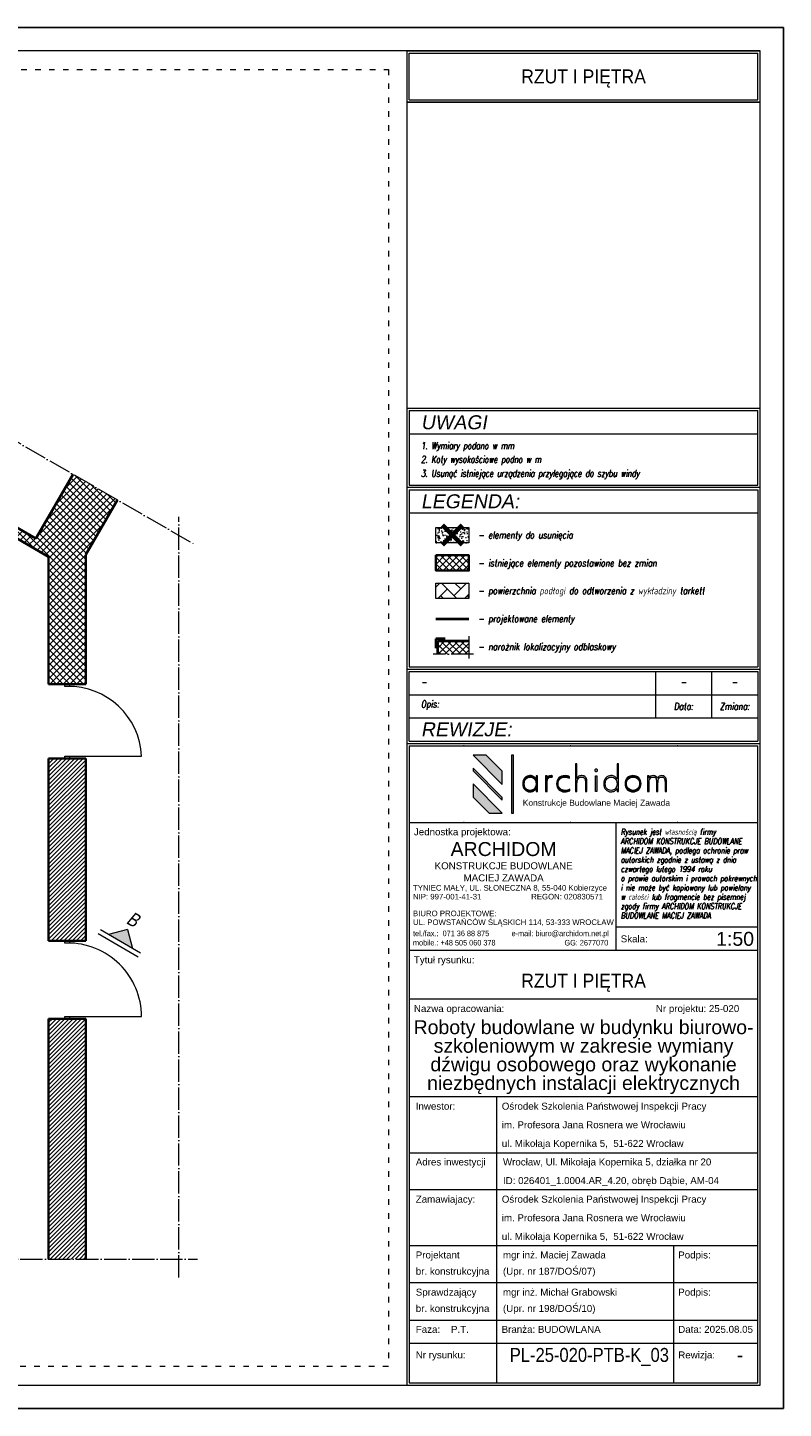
# Model space of a CAD drawing. Header units: millimetres. Extents: x 558 to 24471, y -5755 to 5551.
# Tile 30 of 30: x 23658 to 24471, y 4066 to 5551. Entities that reach past the tile are written whole.
import ezdxf
from ezdxf.enums import TextEntityAlignment as Align

# ---------------------------------------------------------------- set-up
doc = ezdxf.new("R2010")
doc.units = ezdxf.units.MM
doc.linetypes.add('ACAD_ISO03W100', pattern=[30, 12, -18])
doc.linetypes.add('ACAD_ISO04W100', pattern=[30, 24, -3, 0, -3])
for name, color, linetype, lineweight in [('K_Grube', 4, 'Continuous', 35), ('K_Grube_projektowane', 10, 'Continuous', 40), ('K_Kreskowanie', 8, 'Continuous', 5), ('K_Naroznik', 160, 'Continuous', 40), ('K_Opis_zmienny', 2, 'Continuous', 13), ('K_Osie', 1, 'ACAD_ISO04W100', 5), ('K_Ramka', 7, 'Continuous', 18), ('K_Stolarka', 3, 'Continuous', 15), ('K_Widokowe', 6, 'Continuous', 13), ('K_Wyburzenia', 8, 'Continuous', 5)]:
    doc.layers.add(name, color=color, linetype=linetype, lineweight=lineweight)
doc.styles.add('Logo1', font='arial.ttf', dxfattribs={"height": 13})
doc.styles.get("Standard").update_dxf_attribs({"font": 'arial.ttf'})
doc.styles.add('Tytuł 20', font='arial.ttf', dxfattribs={"width": 0.8, "oblique": 10, "height": 6})
doc.styles.add('Tytuł 50', font='arial.ttf', dxfattribs={"width": 0.8, "oblique": 10, "height": 15})
doc.styles.add('Zwykły 100', font='romans.shx', dxfattribs={"width": 0.8, "oblique": 10, "height": 15})
doc.styles.add('Zwykły 20', font='romans.shx', dxfattribs={"width": 0.8, "oblique": 10, "height": 3})

# ---------------------------------------------------------------- blocks, each defined once
blk = doc.blocks.new('Logo_archidom_2018_black')
at = {"lineweight": 0}
h = blk.add_hatch(color=256, dxfattribs=at)
h.dxf.hatch_style = 2
h.paths.add_polyline_path([(-181.7, 145), (-210, 145), (-147, 82), (-147, 110.3)])
h = blk.add_hatch(color=256, dxfattribs=at)
h.dxf.hatch_style = 2
h.paths.add_polyline_path([(-123, 145), (-127, 145), (-127, 20), (-123, 20)])
h = blk.add_hatch(color=256, dxfattribs=at)
h.dxf.hatch_style = 2
edge = h.paths.add_edge_path()
edge.add_spline(control_points=[(34.9, 66.8), (34.9, 66.8), (31.7, 66.8), (31.7, 66.8), (31.7, 66.8), (31.7, 87.6), (31.7, 87.6), (31.7, 91.2), (31, 93.8), (29.7, 95.5), (28.5, 97.1), (26.4, 97.9), (23.5, 97.9), (20.1, 97.9), (17.5, 96.7), (16, 94.3), (14.4, 91.9), (13.6, 88.1), (13.6, 82.9), (13.6, 82.9), (13.6, 66.8), (13.6, 66.8), (13.6, 66.8), (10.3, 66.8), (10.3, 66.8), (10.3, 66.8), (10.3, 126.5), (10.3, 126.5), (10.3, 126.5), (13.6, 126.5), (13.6, 126.5), (13.6, 126.5), (13.6, 94.6), (13.6, 94.6), (14.7, 97), (16, 98.7), (17.7, 99.6), (19.3, 100.5), (21.5, 101), (24.4, 101), (27.6, 101), (30.2, 99.9), (32.1, 97.8), (34, 95.6), (34.9, 92.7), (34.9, 88.9), (34.9, 88.9), (34.9, 66.8), (34.9, 66.8)], knot_values=[0, 0, 0, 0, 1, 1, 1, 2, 2, 2, 3, 3, 3, 4, 4, 4, 5, 5, 5, 6, 6, 6, 7, 7, 7, 8, 8, 8, 9, 9, 9, 10, 10, 10, 11, 11, 11, 12, 12, 12, 13, 13, 13, 14, 14, 14, 15, 15, 15, 16, 16, 16, 16], degree=3, periodic=0)
h = blk.add_hatch(color=256, dxfattribs=at)
h.dxf.hatch_style = 2
edge = h.paths.add_edge_path()
edge.add_spline(control_points=[(103, 66.8), (103, 66.8), (99.8, 66.8), (99.8, 66.8), (99.8, 66.8), (99.8, 73.2), (99.8, 73.2), (98.3, 70.7), (96.5, 68.9), (94.4, 67.8), (92.3, 66.7), (89.8, 66.1), (86.9, 66.1), (82.3, 66.1), (78.5, 67.7), (75.6, 70.8), (72.7, 73.9), (71.2, 78), (71.2, 83.2), (71.2, 88.5), (72.6, 92.8), (75.5, 96), (78.4, 99.3), (82.1, 101), (86.7, 101), (90.2, 101), (92.9, 100.4), (94.8, 99.3), (96.7, 98.2), (98.4, 96.4), (99.8, 93.9), (99.8, 93.9), (99.8, 126.5), (99.8, 126.5), (99.8, 126.5), (103, 126.5), (103, 126.5), (103, 126.5), (103, 66.8), (103, 66.8)], knot_values=[0, 0, 0, 0, 1, 1, 1, 2, 2, 2, 3, 3, 3, 4, 4, 4, 5, 5, 5, 6, 6, 6, 7, 7, 7, 8, 8, 8, 9, 9, 9, 10, 10, 10, 11, 11, 11, 12, 12, 12, 13, 13, 13, 13], degree=3, periodic=0)
edge = h.paths.add_edge_path()
edge.add_spline(control_points=[(99.8, 83.6), (99.8, 88), (98.6, 91.5), (96.3, 94.1), (93.9, 96.6), (90.8, 97.9), (86.9, 97.9), (83.2, 97.9), (80.2, 96.6), (77.9, 93.9), (75.6, 91.2), (74.5, 87.6), (74.5, 83.2), (74.5, 78.9), (75.6, 75.5), (78, 72.9), (80.3, 70.4), (83.4, 69.1), (87.3, 69.1), (91.1, 69.1), (94.2, 70.4), (96.4, 73.1), (98.7, 75.7), (99.8, 79.2), (99.8, 83.6)], knot_values=[0, 0, 0, 0, 1, 1, 1, 2, 2, 2, 3, 3, 3, 4, 4, 4, 5, 5, 5, 6, 6, 6, 7, 7, 7, 8, 8, 8, 8], degree=3, periodic=0)
h = blk.add_hatch(color=256, dxfattribs=at)
h.dxf.hatch_style = 2
h.paths.add_polyline_path([(-210, 116.8), (-210, 111.2), (-147, 48.2), (-147, 53.8)])
h = blk.add_hatch(color=256, dxfattribs=at)
h.dxf.hatch_style = 2
edge = h.paths.add_edge_path()
edge.add_spline(control_points=[(-71.2, 66.8), (-71.2, 66.8), (-74.4, 66.8), (-74.4, 66.8), (-74.4, 66.8), (-74.4, 73.2), (-74.4, 73.2), (-75.9, 70.7), (-77.7, 68.9), (-79.8, 67.8), (-81.9, 66.7), (-84.4, 66.1), (-87.3, 66.1), (-92, 66.1), (-95.7, 67.7), (-98.7, 70.8), (-101.6, 73.9), (-103, 78), (-103, 83.2), (-103, 88.5), (-101.6, 92.8), (-98.7, 96), (-95.8, 99.3), (-92.1, 101), (-87.5, 101), (-84.2, 101), (-81.6, 100.4), (-79.6, 99.3), (-77.6, 98.2), (-75.8, 96.4), (-74.4, 93.9), (-74.4, 93.9), (-74.4, 100.2), (-74.4, 100.2), (-74.4, 100.2), (-71.2, 100.2), (-71.2, 100.2), (-71.2, 100.2), (-71.2, 66.8), (-71.2, 66.8)], knot_values=[0, 0, 0, 0, 1, 1, 1, 2, 2, 2, 3, 3, 3, 4, 4, 4, 5, 5, 5, 6, 6, 6, 7, 7, 7, 8, 8, 8, 9, 9, 9, 10, 10, 10, 11, 11, 11, 12, 12, 12, 13, 13, 13, 13], degree=3, periodic=0)
edge = h.paths.add_edge_path()
edge.add_spline(control_points=[(-74.4, 83.6), (-74.4, 88), (-75.6, 91.5), (-77.9, 94.1), (-80.3, 96.6), (-83.4, 97.9), (-87.3, 97.9), (-91, 97.9), (-94, 96.6), (-96.3, 93.9), (-98.6, 91.2), (-99.8, 87.6), (-99.8, 83.2), (-99.8, 78.9), (-98.6, 75.5), (-96.3, 72.9), (-93.9, 70.4), (-90.8, 69.1), (-86.9, 69.1), (-83.1, 69.1), (-80.1, 70.4), (-77.8, 73.1), (-75.6, 75.7), (-74.4, 79.2), (-74.4, 83.6)], knot_values=[0, 0, 0, 0, 1, 1, 1, 2, 2, 2, 3, 3, 3, 4, 4, 4, 5, 5, 5, 6, 6, 6, 7, 7, 7, 8, 8, 8, 8], degree=3, periodic=0)
h = blk.add_hatch(color=256, dxfattribs=at)
h.dxf.hatch_style = 2
edge = h.paths.add_edge_path()
edge.add_spline(control_points=[(-39, 100.2), (-39, 100.2), (-40.1, 97.2), (-40.1, 97.2), (-40.5, 97.4), (-40.9, 97.6), (-41.4, 97.7), (-41.9, 97.9), (-42.4, 97.9), (-42.9, 97.9), (-45.6, 97.9), (-47.5, 96.6), (-48.8, 93.8), (-50.1, 91.1), (-50.7, 86.9), (-50.7, 81.3), (-50.7, 81.3), (-50.7, 66.8), (-50.7, 66.8), (-50.7, 66.8), (-53.9, 66.8), (-53.9, 66.8), (-53.9, 66.8), (-53.9, 100.2), (-53.9, 100.2), (-53.9, 100.2), (-50.7, 100.2), (-50.7, 100.2), (-50.7, 100.2), (-50.7, 94.9), (-50.7, 94.9), (-49.9, 97), (-48.9, 98.6), (-47.5, 99.5), (-46.2, 100.5), (-44.4, 101), (-42.2, 101), (-41.6, 101), (-41, 100.9), (-40.5, 100.8), (-39.9, 100.6), (-39.5, 100.5), (-39, 100.2)], knot_values=[0, 0, 0, 0, 1, 1, 1, 2, 2, 2, 3, 3, 3, 4, 4, 4, 5, 5, 5, 6, 6, 6, 7, 7, 7, 8, 8, 8, 9, 9, 9, 10, 10, 10, 11, 11, 11, 12, 12, 12, 13, 13, 13, 14, 14, 14, 14], degree=3, periodic=0)
h = blk.add_hatch(color=256, dxfattribs=at)
h.dxf.hatch_style = 2
edge = h.paths.add_edge_path()
edge.add_spline(control_points=[(-1.7, 68.5), (-3.3, 67.7), (-5.1, 67.1), (-7, 66.7), (-8.8, 66.3), (-10.9, 66.1), (-13, 66.1), (-18, 66.1), (-22.1, 67.7), (-25.3, 70.9), (-28.5, 74.1), (-30.1, 78.3), (-30.1, 83.3), (-30.1, 88.6), (-28.4, 92.8), (-25.1, 96.1), (-21.8, 99.3), (-17.4, 101), (-12.1, 101), (-10.3, 101), (-8.6, 100.8), (-7, 100.4), (-5.4, 99.9), (-3.8, 99.3), (-2.3, 98.5), (-2.3, 98.5), (-2.3, 95.2), (-2.3, 95.2), (-3.8, 96.1), (-5.4, 96.8), (-7.1, 97.2), (-8.7, 97.7), (-10.4, 97.9), (-12.1, 97.9), (-16.7, 97.9), (-20.3, 96.6), (-22.9, 93.9), (-25.5, 91.2), (-26.8, 87.6), (-26.8, 83), (-26.8, 79), (-25.5, 75.6), (-22.7, 73), (-20, 70.4), (-16.5, 69.1), (-12.1, 69.1), (-10.1, 69.1), (-8.3, 69.4), (-6.6, 69.8), (-4.8, 70.3), (-3.2, 71), (-1.7, 71.9), (-1.7, 71.9), (-1.7, 68.5), (-1.7, 68.5)], knot_values=[0, 0, 0, 0, 1, 1, 1, 2, 2, 2, 3, 3, 3, 4, 4, 4, 5, 5, 5, 6, 6, 6, 7, 7, 7, 8, 8, 8, 9, 9, 9, 10, 10, 10, 11, 11, 11, 12, 12, 12, 13, 13, 13, 14, 14, 14, 15, 15, 15, 16, 16, 16, 17, 17, 17, 18, 18, 18, 18], degree=3, periodic=0)
h = blk.add_hatch(color=256, dxfattribs=at)
h.dxf.hatch_style = 2
edge = h.paths.add_edge_path()
edge.add_spline(control_points=[(57.7, 112.4), (57.7, 111.6), (57.5, 110.9), (56.9, 110.3), (56.3, 109.8), (55.6, 109.5), (54.8, 109.5), (54, 109.5), (53.4, 109.8), (52.8, 110.3), (52.2, 110.9), (51.9, 111.6), (51.9, 112.4), (51.9, 113.2), (52.2, 113.9), (52.8, 114.4), (53.4, 115), (54, 115.3), (54.8, 115.3), (55.6, 115.3), (56.3, 115), (56.9, 114.4), (57.5, 113.9), (57.7, 113.2), (57.7, 112.4)], knot_values=[0, 0, 0, 0, 1, 1, 1, 2, 2, 2, 3, 3, 3, 4, 4, 4, 5, 5, 5, 6, 6, 6, 7, 7, 7, 8, 8, 8, 8], degree=3, periodic=0)
h.paths.add_polyline_path([(56.5, 66.8), (53.3, 66.8), (53.3, 100.2), (56.5, 100.2)])
h = blk.add_hatch(color=256, dxfattribs=at)
h.dxf.hatch_style = 2
edge = h.paths.add_edge_path()
edge.add_spline(control_points=[(151.6, 83.7), (151.6, 78.8), (149.9, 74.6), (146.5, 71.2), (143.1, 67.8), (139, 66.1), (134.2, 66.1), (129.4, 66.1), (125.4, 67.8), (122, 71.2), (118.6, 74.6), (117, 78.8), (117, 83.7), (117, 88.5), (118.6, 92.6), (122, 96), (125.3, 99.3), (129.4, 101), (134.2, 101), (139.1, 101), (143.2, 99.3), (146.6, 96), (149.9, 92.6), (151.6, 88.5), (151.6, 83.7)], knot_values=[0, 0, 0, 0, 1, 1, 1, 2, 2, 2, 3, 3, 3, 4, 4, 4, 5, 5, 5, 6, 6, 6, 7, 7, 7, 8, 8, 8, 8], degree=3, periodic=0)
edge = h.paths.add_edge_path()
edge.add_spline(control_points=[(148.3, 83.6), (148.3, 87.6), (147, 91), (144.3, 93.8), (141.6, 96.6), (138.3, 97.9), (134.3, 97.9), (130.4, 97.9), (127, 96.6), (124.3, 93.8), (121.6, 91.1), (120.2, 87.7), (120.2, 83.6), (120.2, 79.5), (121.6, 76.1), (124.3, 73.3), (127.1, 70.5), (130.4, 69.1), (134.3, 69.1), (138.2, 69.1), (141.5, 70.5), (144.3, 73.3), (147, 76.1), (148.3, 79.5), (148.3, 83.6)], knot_values=[0, 0, 0, 0, 1, 1, 1, 2, 2, 2, 3, 3, 3, 4, 4, 4, 5, 5, 5, 6, 6, 6, 7, 7, 7, 8, 8, 8, 8], degree=3, periodic=0)
h = blk.add_hatch(color=256, dxfattribs=at)
h.dxf.hatch_style = 2
edge = h.paths.add_edge_path()
edge.add_spline(control_points=[(206.4, 66.8), (206.4, 66.8), (203.1, 66.8), (203.1, 66.8), (203.1, 66.8), (203.1, 87.6), (203.1, 87.6), (203.1, 91.1), (202.6, 93.7), (201.4, 95.4), (200.3, 97.1), (198.5, 97.9), (196, 97.9), (193, 97.9), (190.9, 97), (189.7, 95.1), (188.5, 93.2), (187.9, 89.4), (187.9, 83.6), (187.9, 83.6), (187.9, 66.8), (187.9, 66.8), (187.9, 66.8), (184.7, 66.8), (184.7, 66.8), (184.7, 66.8), (184.7, 87.6), (184.7, 87.6), (184.7, 91.2), (184.1, 93.9), (183, 95.5), (182, 97.1), (180.1, 97.9), (177.6, 97.9), (174.4, 97.9), (172.2, 96.8), (170.8, 94.4), (169.4, 92.1), (168.8, 88.2), (168.8, 82.9), (168.8, 82.9), (168.8, 66.8), (168.8, 66.8), (168.8, 66.8), (165.5, 66.8), (165.5, 66.8), (165.5, 66.8), (165.5, 100.2), (165.5, 100.2), (165.5, 100.2), (168.8, 100.2), (168.8, 100.2), (168.8, 100.2), (168.8, 95.2), (168.8, 95.2), (169.5, 97.1), (170.7, 98.5), (172.2, 99.5), (173.8, 100.5), (175.8, 101), (178.2, 101), (180.2, 101), (182, 100.5), (183.6, 99.4), (185.2, 98.4), (186.3, 96.9), (187, 95), (187.8, 97), (189, 98.5), (190.5, 99.5), (192.1, 100.5), (194.1, 101), (196.6, 101), (199.5, 101), (201.9, 99.9), (203.7, 97.7), (205.5, 95.5), (206.4, 92.6), (206.4, 88.9), (206.4, 88.9), (206.4, 66.8), (206.4, 66.8)], knot_values=[0, 0, 0, 0, 1, 1, 1, 2, 2, 2, 3, 3, 3, 4, 4, 4, 5, 5, 5, 6, 6, 6, 7, 7, 7, 8, 8, 8, 9, 9, 9, 10, 10, 10, 11, 11, 11, 12, 12, 12, 13, 13, 13, 14, 14, 14, 15, 15, 15, 16, 16, 16, 17, 17, 17, 18, 18, 18, 19, 19, 19, 20, 20, 20, 21, 21, 21, 22, 22, 22, 23, 23, 23, 24, 24, 24, 25, 25, 25, 26, 26, 26, 27, 27, 27, 27], degree=3, periodic=0)
h = blk.add_hatch(color=256, dxfattribs=at)
h.dxf.hatch_style = 2
h.paths.add_polyline_path([(-210, 83), (-210, 54.7), (-175.3, 20), (-147, 20)])
for p, q in [((-181.7, 145), (-210, 145)), ((-147, 82), (-210, 145)), ((-147, 110.3), (-181.7, 145)), ((-210, 116.8), (-210, 111.2)), ((-147, 53.8), (-210, 116.8)), ((-147, 48.2), (-210, 111.2)), ((-147, 82), (-147, 110.3)), ((-210, 83), (-210, 54.7)), ((-147, 20), (-210, 83)), ((-175.3, 20), (-210, 54.7)), ((-147, 48.2), (-147, 53.8)), ((-175.3, 20), (-147, 20))]:
    blk.add_line(p, q, dxfattribs=at)
for points in [[(-123, 20), (-123, 145), (-127, 145), (-127, 20), (-123, 20)], [(56.5, 66.8), (53.3, 66.8), (53.3, 100.2), (56.5, 100.2), (56.5, 66.8)]]:
    blk.add_lwpolyline(points, dxfattribs=at)
for points, knots in [([(34.9, 66.8), (34.9, 66.8), (31.7, 66.8), (31.7, 66.8), (31.7, 66.8), (31.7, 87.6), (31.7, 87.6), (31.7, 91.2), (31, 93.8), (29.7, 95.5), (28.5, 97.1), (26.4, 97.9), (23.5, 97.9), (20.1, 97.9), (17.5, 96.7), (16, 94.3), (14.4, 91.9), (13.6, 88.1), (13.6, 82.9), (13.6, 82.9), (13.6, 66.8), (13.6, 66.8), (13.6, 66.8), (10.3, 66.8), (10.3, 66.8), (10.3, 66.8), (10.3, 126.5), (10.3, 126.5), (10.3, 126.5), (13.6, 126.5), (13.6, 126.5), (13.6, 126.5), (13.6, 94.6), (13.6, 94.6), (14.7, 97), (16, 98.7), (17.7, 99.6), (19.3, 100.5), (21.5, 101), (24.4, 101), (27.6, 101), (30.2, 99.9), (32.1, 97.8), (34, 95.6), (34.9, 92.7), (34.9, 88.9), (34.9, 88.9), (34.9, 66.8), (34.9, 66.8)], [0, 0, 0, 0, 1, 1, 1, 2, 2, 2, 3, 3, 3, 4, 4, 4, 5, 5, 5, 6, 6, 6, 7, 7, 7, 8, 8, 8, 9, 9, 9, 10, 10, 10, 11, 11, 11, 12, 12, 12, 13, 13, 13, 14, 14, 14, 15, 15, 15, 16, 16, 16, 16]), ([(103, 66.8), (103, 66.8), (99.8, 66.8), (99.8, 66.8), (99.8, 66.8), (99.8, 73.2), (99.8, 73.2), (98.3, 70.7), (96.5, 68.9), (94.4, 67.8), (92.3, 66.7), (89.8, 66.1), (86.9, 66.1), (82.3, 66.1), (78.5, 67.7), (75.6, 70.8), (72.7, 73.9), (71.2, 78), (71.2, 83.2), (71.2, 88.5), (72.6, 92.8), (75.5, 96), (78.4, 99.3), (82.1, 101), (86.7, 101), (90.2, 101), (92.9, 100.4), (94.8, 99.3), (96.7, 98.2), (98.4, 96.4), (99.8, 93.9), (99.8, 93.9), (99.8, 126.5), (99.8, 126.5), (99.8, 126.5), (103, 126.5), (103, 126.5), (103, 126.5), (103, 66.8), (103, 66.8)], [0, 0, 0, 0, 1, 1, 1, 2, 2, 2, 3, 3, 3, 4, 4, 4, 5, 5, 5, 6, 6, 6, 7, 7, 7, 8, 8, 8, 9, 9, 9, 10, 10, 10, 11, 11, 11, 12, 12, 12, 13, 13, 13, 13]), ([(-71.2, 66.8), (-71.2, 66.8), (-74.4, 66.8), (-74.4, 66.8), (-74.4, 66.8), (-74.4, 73.2), (-74.4, 73.2), (-75.9, 70.7), (-77.7, 68.9), (-79.8, 67.8), (-81.9, 66.7), (-84.4, 66.1), (-87.3, 66.1), (-92, 66.1), (-95.7, 67.7), (-98.7, 70.8), (-101.6, 73.9), (-103, 78), (-103, 83.2), (-103, 88.5), (-101.6, 92.8), (-98.7, 96), (-95.8, 99.3), (-92.1, 101), (-87.5, 101), (-84.2, 101), (-81.6, 100.4), (-79.6, 99.3), (-77.6, 98.2), (-75.8, 96.4), (-74.4, 93.9), (-74.4, 93.9), (-74.4, 100.2), (-74.4, 100.2), (-74.4, 100.2), (-71.2, 100.2), (-71.2, 100.2), (-71.2, 100.2), (-71.2, 66.8), (-71.2, 66.8)], [0, 0, 0, 0, 1, 1, 1, 2, 2, 2, 3, 3, 3, 4, 4, 4, 5, 5, 5, 6, 6, 6, 7, 7, 7, 8, 8, 8, 9, 9, 9, 10, 10, 10, 11, 11, 11, 12, 12, 12, 13, 13, 13, 13]), ([(-74.4, 83.6), (-74.4, 88), (-75.6, 91.5), (-77.9, 94.1), (-80.3, 96.6), (-83.4, 97.9), (-87.3, 97.9), (-91, 97.9), (-94, 96.6), (-96.3, 93.9), (-98.6, 91.2), (-99.8, 87.6), (-99.8, 83.2), (-99.8, 78.9), (-98.6, 75.5), (-96.3, 72.9), (-93.9, 70.4), (-90.8, 69.1), (-86.9, 69.1), (-83.1, 69.1), (-80.1, 70.4), (-77.8, 73.1), (-75.6, 75.7), (-74.4, 79.2), (-74.4, 83.6)], [0, 0, 0, 0, 1, 1, 1, 2, 2, 2, 3, 3, 3, 4, 4, 4, 5, 5, 5, 6, 6, 6, 7, 7, 7, 8, 8, 8, 8]), ([(-39, 100.2), (-39, 100.2), (-40.1, 97.2), (-40.1, 97.2), (-40.5, 97.4), (-40.9, 97.6), (-41.4, 97.7), (-41.9, 97.9), (-42.4, 97.9), (-42.9, 97.9), (-45.6, 97.9), (-47.5, 96.6), (-48.8, 93.8), (-50.1, 91.1), (-50.7, 86.9), (-50.7, 81.3), (-50.7, 81.3), (-50.7, 66.8), (-50.7, 66.8), (-50.7, 66.8), (-53.9, 66.8), (-53.9, 66.8), (-53.9, 66.8), (-53.9, 100.2), (-53.9, 100.2), (-53.9, 100.2), (-50.7, 100.2), (-50.7, 100.2), (-50.7, 100.2), (-50.7, 94.9), (-50.7, 94.9), (-49.9, 97), (-48.9, 98.6), (-47.5, 99.5), (-46.2, 100.5), (-44.4, 101), (-42.2, 101), (-41.6, 101), (-41, 100.9), (-40.5, 100.8), (-39.9, 100.6), (-39.5, 100.5), (-39, 100.2)], [0, 0, 0, 0, 1, 1, 1, 2, 2, 2, 3, 3, 3, 4, 4, 4, 5, 5, 5, 6, 6, 6, 7, 7, 7, 8, 8, 8, 9, 9, 9, 10, 10, 10, 11, 11, 11, 12, 12, 12, 13, 13, 13, 14, 14, 14, 14]), ([(-1.7, 68.5), (-3.3, 67.7), (-5.1, 67.1), (-7, 66.7), (-8.8, 66.3), (-10.9, 66.1), (-13, 66.1), (-18, 66.1), (-22.1, 67.7), (-25.3, 70.9), (-28.5, 74.1), (-30.1, 78.3), (-30.1, 83.3), (-30.1, 88.6), (-28.4, 92.8), (-25.1, 96.1), (-21.8, 99.3), (-17.4, 101), (-12.1, 101), (-10.3, 101), (-8.6, 100.8), (-7, 100.4), (-5.4, 99.9), (-3.8, 99.3), (-2.3, 98.5), (-2.3, 98.5), (-2.3, 95.2), (-2.3, 95.2), (-3.8, 96.1), (-5.4, 96.8), (-7.1, 97.2), (-8.7, 97.7), (-10.4, 97.9), (-12.1, 97.9), (-16.7, 97.9), (-20.3, 96.6), (-22.9, 93.9), (-25.5, 91.2), (-26.8, 87.6), (-26.8, 83), (-26.8, 79), (-25.5, 75.6), (-22.7, 73), (-20, 70.4), (-16.5, 69.1), (-12.1, 69.1), (-10.1, 69.1), (-8.3, 69.4), (-6.6, 69.8), (-4.8, 70.3), (-3.2, 71), (-1.7, 71.9), (-1.7, 71.9), (-1.7, 68.5), (-1.7, 68.5)], [0, 0, 0, 0, 1, 1, 1, 2, 2, 2, 3, 3, 3, 4, 4, 4, 5, 5, 5, 6, 6, 6, 7, 7, 7, 8, 8, 8, 9, 9, 9, 10, 10, 10, 11, 11, 11, 12, 12, 12, 13, 13, 13, 14, 14, 14, 15, 15, 15, 16, 16, 16, 17, 17, 17, 18, 18, 18, 18]), ([(57.7, 112.4), (57.7, 111.6), (57.5, 110.9), (56.9, 110.3), (56.3, 109.8), (55.6, 109.5), (54.8, 109.5), (54, 109.5), (53.4, 109.8), (52.8, 110.3), (52.2, 110.9), (51.9, 111.6), (51.9, 112.4), (51.9, 113.2), (52.2, 113.9), (52.8, 114.4), (53.4, 115), (54, 115.3), (54.8, 115.3), (55.6, 115.3), (56.3, 115), (56.9, 114.4), (57.5, 113.9), (57.7, 113.2), (57.7, 112.4)], [0, 0, 0, 0, 1, 1, 1, 2, 2, 2, 3, 3, 3, 4, 4, 4, 5, 5, 5, 6, 6, 6, 7, 7, 7, 8, 8, 8, 8]), ([(99.8, 83.6), (99.8, 88), (98.6, 91.5), (96.3, 94.1), (93.9, 96.6), (90.8, 97.9), (86.9, 97.9), (83.2, 97.9), (80.2, 96.6), (77.9, 93.9), (75.6, 91.2), (74.5, 87.6), (74.5, 83.2), (74.5, 78.9), (75.6, 75.5), (78, 72.9), (80.3, 70.4), (83.4, 69.1), (87.3, 69.1), (91.1, 69.1), (94.2, 70.4), (96.4, 73.1), (98.7, 75.7), (99.8, 79.2), (99.8, 83.6)], [0, 0, 0, 0, 1, 1, 1, 2, 2, 2, 3, 3, 3, 4, 4, 4, 5, 5, 5, 6, 6, 6, 7, 7, 7, 8, 8, 8, 8]), ([(151.6, 83.7), (151.6, 78.8), (149.9, 74.6), (146.5, 71.2), (143.1, 67.8), (139, 66.1), (134.2, 66.1), (129.4, 66.1), (125.4, 67.8), (122, 71.2), (118.6, 74.6), (117, 78.8), (117, 83.7), (117, 88.5), (118.6, 92.6), (122, 96), (125.3, 99.3), (129.4, 101), (134.2, 101), (139.1, 101), (143.2, 99.3), (146.6, 96), (149.9, 92.6), (151.6, 88.5), (151.6, 83.7)], [0, 0, 0, 0, 1, 1, 1, 2, 2, 2, 3, 3, 3, 4, 4, 4, 5, 5, 5, 6, 6, 6, 7, 7, 7, 8, 8, 8, 8]), ([(148.3, 83.6), (148.3, 87.6), (147, 91), (144.3, 93.8), (141.6, 96.6), (138.3, 97.9), (134.3, 97.9), (130.4, 97.9), (127, 96.6), (124.3, 93.8), (121.6, 91.1), (120.2, 87.7), (120.2, 83.6), (120.2, 79.5), (121.6, 76.1), (124.3, 73.3), (127.1, 70.5), (130.4, 69.1), (134.3, 69.1), (138.2, 69.1), (141.5, 70.5), (144.3, 73.3), (147, 76.1), (148.3, 79.5), (148.3, 83.6)], [0, 0, 0, 0, 1, 1, 1, 2, 2, 2, 3, 3, 3, 4, 4, 4, 5, 5, 5, 6, 6, 6, 7, 7, 7, 8, 8, 8, 8]), ([(206.4, 66.8), (206.4, 66.8), (203.1, 66.8), (203.1, 66.8), (203.1, 66.8), (203.1, 87.6), (203.1, 87.6), (203.1, 91.1), (202.6, 93.7), (201.4, 95.4), (200.3, 97.1), (198.5, 97.9), (196, 97.9), (193, 97.9), (190.9, 97), (189.7, 95.1), (188.5, 93.2), (187.9, 89.4), (187.9, 83.6), (187.9, 83.6), (187.9, 66.8), (187.9, 66.8), (187.9, 66.8), (184.7, 66.8), (184.7, 66.8), (184.7, 66.8), (184.7, 87.6), (184.7, 87.6), (184.7, 91.2), (184.1, 93.9), (183, 95.5), (182, 97.1), (180.1, 97.9), (177.6, 97.9), (174.4, 97.9), (172.2, 96.8), (170.8, 94.4), (169.4, 92.1), (168.8, 88.2), (168.8, 82.9), (168.8, 82.9), (168.8, 66.8), (168.8, 66.8), (168.8, 66.8), (165.5, 66.8), (165.5, 66.8), (165.5, 66.8), (165.5, 100.2), (165.5, 100.2), (165.5, 100.2), (168.8, 100.2), (168.8, 100.2), (168.8, 100.2), (168.8, 95.2), (168.8, 95.2), (169.5, 97.1), (170.7, 98.5), (172.2, 99.5), (173.8, 100.5), (175.8, 101), (178.2, 101), (180.2, 101), (182, 100.5), (183.6, 99.4), (185.2, 98.4), (186.3, 96.9), (187, 95), (187.8, 97), (189, 98.5), (190.5, 99.5), (192.1, 100.5), (194.1, 101), (196.6, 101), (199.5, 101), (201.9, 99.9), (203.7, 97.7), (205.5, 95.5), (206.4, 92.6), (206.4, 88.9), (206.4, 88.9), (206.4, 66.8), (206.4, 66.8)], [0, 0, 0, 0, 1, 1, 1, 2, 2, 2, 3, 3, 3, 4, 4, 4, 5, 5, 5, 6, 6, 6, 7, 7, 7, 8, 8, 8, 9, 9, 9, 10, 10, 10, 11, 11, 11, 12, 12, 12, 13, 13, 13, 14, 14, 14, 15, 15, 15, 16, 16, 16, 17, 17, 17, 18, 18, 18, 19, 19, 19, 20, 20, 20, 21, 21, 21, 22, 22, 22, 23, 23, 23, 24, 24, 24, 25, 25, 25, 26, 26, 26, 27, 27, 27, 27])]:
    blk.add_open_spline(points, degree=3, knots=knots, dxfattribs=at)
at = {"lineweight": 0, "ltscale": 5}
for p in [(-230, 165), (0, 165), (230, 165), (-230, 0), (0, 0), (230, 0)]:
    blk.add_point(p, dxfattribs=at)
at = {"lineweight": 0, "style": 'Logo1'}
blk.add_text('Konstrukcje Budowlane Maciej Zawada', height=13, dxfattribs=at).set_placement((-103, 42.5), align=Align.MIDDLE_LEFT)

msp = doc.modelspace()

# ---------------------------------------------------------------- hatches: boundary and pattern name
at = {"layer": 'K_Kreskowanie', "ltscale": 5}
h = msp.add_hatch(dxfattribs=at)
h.set_pattern_fill('ANSI37', color=256, scale=1.6)
h.set_pattern_definition([(45, (2962.861, -2454.189), (-3.5921024, 3.5921024), []), (135, (2962.861, -2454.189), (-3.5921024, -3.5921024), [])])
h.paths.add_polyline_path([(23720.614, 4984.231), (23754.626, 5043.141), (23706.994, 5070.641), (23666.994, 5001.359), (23491.624, 5102.609), (23486.624, 5093.949), (23680.614, 4981.949), (23680.614, 4844.949), (23720.614, 4844.949), (23720.614, 4984.231)], is_closed=False)
h.paths.add_polyline_path([(23216.338, 5188.8), (23250.979, 5168.8), (23277.479, 5214.699), (23417.342, 5133.949), (23422.342, 5142.609), (23282.479, 5223.359), (23322.479, 5292.641), (23287.838, 5312.641), (23216.338, 5188.8)], is_closed=False)
h = msp.add_hatch(dxfattribs=at)
h.set_pattern_fill('ANSI37', color=256, scale=1.6)
h.set_pattern_definition([(45, (12843.4987, -9541.7186), (-3.5921024, 3.5921024), []), (135, (12843.4987, -9541.7186), (-3.5921024, -3.5921024), [])])
h.paths.add_polyline_path([(24132.765, 4983.53), (24097.265, 4983.53), (24097.265, 4967.03), (24132.765, 4967.03)])
h = msp.add_hatch(dxfattribs=at)
h.set_pattern_fill('ANSI37', color=256, scale=1.6)
h.set_pattern_definition([(45, (12843.4987, -9633.7186), (-3.5921024, 3.5921024), []), (135, (12843.4987, -9633.7186), (-3.5921024, -3.5921024), [])])
h.paths.add_polyline_path([(24132.765, 4891.53), (24099.265, 4891.53), (24099.265, 4877.03), (24132.765, 4877.03)])
h = msp.add_hatch(dxfattribs=at)
h.set_pattern_fill('ANSI31', color=256)
h.paths.add_polyline_path([(23720.614, 4764.949), (23680.614, 4764.949), (23680.614, 4568.949), (23720.614, 4568.949), (23720.614, 4764.949)], is_closed=False)
h = msp.add_hatch(dxfattribs=at)
h.set_pattern_fill('ANSI31', color=256)
h.paths.add_polyline_path([(23680.614, 4484.949), (23680.614, 4226.627), (23720.614, 4226.627), (23720.614, 4484.949), (23680.614, 4484.949)], is_closed=False)
at = {"layer": 'K_Opis_zmienny'}
msp.add_hatch(color=256, dxfattribs=at).paths.add_polyline_path([(23765.511, 4581.093), (23771.002, 4560.603), (23745.021, 4575.603)])
at = {"layer": 'K_Widokowe', "transparency": 33554687}
h = msp.add_hatch(dxfattribs=at)
h.set_pattern_fill('AR-HBONE', color=10, scale=0.1)
h.set_pattern_definition([(45, (7047.138, 9207.577), (3e-15, 14.36841), [30.48, -10.16]), (135, (7054.322, 9214.762), (3e-15, 14.36841), [30.48, -10.16])])
h.paths.add_polyline_path([(24132.765, 4953.53), (24097.265, 4953.53), (24097.265, 4937.03), (24132.765, 4937.03)])
at = {"layer": 'K_Wyburzenia'}
h = msp.add_hatch(dxfattribs=at)
h.set_pattern_fill('AR-CONC', color=256, scale=0.05)
h.set_pattern_definition([(50, (20942.899, 7763.0955), (9.109233, -0.796954), [0.9525, -10.4775]), (355, (20942.899, 7763.0955), (-1.762171, 9.552842), [0.762, -8.38203]), (100.45144, (20943.658, 7763.029), (7.347062, 8.755888), [0.8095, -8.904512]), (46.1842, (20942.899, 7765.635), (13.553952, -2.102116), [1.42875, -15.71625]), (96.63556, (20944.029, 7765.46), (11.870207, 12.371306), [1.21425, -13.35678]), (351.18415, (20942.899, 7765.635), (11.870207, 12.371306), [1.143, -12.572987]), (21, (20944.169, 7765.0005), (7.58072, -5.11326), [0.9525, -10.4775]), (326, (20944.169, 7765.0005), (3.090101, 9.209398), [0.762, -8.382]), (71.45145, (20944.801, 7764.574), (10.670821, 4.096138), [0.8095, -8.904497]), (37.5, (20942.899, 7763.0955), (0.1544302, 4.227752), [0, -8.2804, 0, -8.509, 0, -8.41375]), (7.5, (20942.899, 7763.0955), (3.340983, 5.0090287), [0, -4.8514, 0, -8.0899, 0, -3.20675]), (327.5, (20940.067, 7763.0955), (6.7795298, -0.2864372), [0, -3.175, 0, -9.906, 0, -13.1445]), (317.5, (20938.797, 7763.0955), (7.406459, 1.2713246), [0, -4.1275, 0, -6.5786, 0, -9.3345])])
h.paths.add_polyline_path([(24132.765, 5013.53), (24097.265, 5013.53), (24097.265, 4997.03), (24132.765, 4997.03)])

# ---------------------------------------------------------------- linework, layer by layer
at = {"layer": 'Defpoints'}
msp.add_lwpolyline([(22371.174, 4065.976), (24471.174, 4065.976), (24471.174, 5550.976), (22371.174, 5550.976)], close=True, dxfattribs=at)
at = {"layer": 'K_Grube', "ltscale": 5}
for p, q in [((23680.614, 4981.949), (23486.624, 5093.949)), ((23666.994, 5001.359), (23491.624, 5102.609)), ((23706.994, 5070.641), (23680.614, 5024.949)), ((23754.626, 5043.141), (23720.614, 4984.231)), ((23680.614, 5024.949), (23666.994, 5001.359)), ((23680.614, 4844.949), (23680.614, 4981.949)), ((23720.614, 4844.949), (23720.614, 4984.231)), ((23680.614, 4844.949), (23720.614, 4844.949)), ((23680.614, 4568.949), (23680.614, 4764.949)), ((23680.614, 4764.949), (23720.614, 4764.949)), ((23720.614, 4568.949), (23720.614, 4764.949)), ((23680.614, 4568.949), (23720.614, 4568.949)), ((23680.614, 4226.627), (23680.614, 4484.949)), ((23680.614, 4484.949), (23720.614, 4484.949)), ((23720.614, 4226.627), (23720.614, 4484.949))]:
    msp.add_line(p, q, dxfattribs=at)
at = {"layer": 'K_Grube'}
msp.add_lwpolyline([(24097.265, 4983.53), (24132.765, 4983.53), (24132.765, 4967.03), (24097.265, 4967.03)], close=True, dxfattribs=at)
at = {"layer": 'K_Grube_projektowane'}
for p, q in [((24097.265, 4915.28), (24132.765, 4915.28)), ((24099.265, 4891.53), (24132.765, 4891.53)), ((24099.265, 4877.03), (24099.265, 4891.53))]:
    msp.add_line(p, q, dxfattribs=at)
at = {"layer": 'K_Naroznik'}
for p, q in [((24107.265, 4893.53), (24097.265, 4893.53)), ((24097.265, 4893.53), (24097.265, 4883.53))]:
    msp.add_line(p, q, dxfattribs=at)
at = {"layer": 'K_Opis_zmienny'}
for p, q in [((23777.162, 4551.273), (23733.861, 4576.273)), ((23779.662, 4555.603), (23736.361, 4580.603)), ((23765.511, 4581.093), (23745.021, 4575.603)), ((23765.511, 4581.093), (23771.002, 4560.603))]:
    msp.add_line(p, q, dxfattribs=at)
at = {"layer": 'K_Opis_zmienny', "linetype": 'ACAD_ISO03W100', "ltscale": 0.5}
msp.add_lwpolyline([(22496.174, 5505.976), (24046.174, 5505.976), (24046.174, 4110.976), (22496.174, 4110.976), (22496.174, 5505.976)], dxfattribs=at)
at = {"layer": 'K_Osie'}
for p, q in [((23134.552, 5401.141), (23838.119, 4994.937)), ((23820.798, 4206.627), (23820.798, 5024.937)), ((24132.765, 4896.53), (24132.765, 4872.03)), ((24137.765, 4877.03), (24094.265, 4877.03)), ((23258.87, 4226.627), (23840.798, 4226.627))]:
    msp.add_line(p, q, dxfattribs=at)
at = {"layer": 'K_Ramka'}
for p, q in [((24066.174, 5525.976), (24066.174, 4090.976)), ((24066.174, 5525.976), (24446.174, 5525.976)), ((24066.174, 5525.976), (24066.174, 4090.976)), ((24068.674, 5523.476), (24443.674, 5523.476)), ((24068.674, 5473.476), (24068.674, 5523.476)), ((24443.674, 5473.476), (24443.674, 5523.476)), ((24066.174, 5470.976), (24446.174, 5470.976)), ((24446.174, 5470.976), (24066.174, 5470.976)), ((24068.674, 5473.476), (24443.674, 5473.476)), ((24066.174, 5141.53), (24446.174, 5141.53)), ((24066.174, 5141.53), (24446.174, 5141.53)), ((24068.674, 5139.03), (24068.674, 5059.03)), ((24068.674, 5139.03), (24443.674, 5139.03)), ((24443.674, 5059.03), (24443.674, 5139.03)), ((24068.674, 5114.03), (24443.674, 5114.03)), ((24446.174, 5056.53), (24066.174, 5056.53)), ((24068.674, 5059.03), (24443.674, 5059.03)), ((24068.674, 5054.03), (24068.674, 4863.53)), ((24068.674, 5054.03), (24443.674, 5054.03)), ((24443.674, 5054.03), (24443.674, 4863.53)), ((24068.674, 5029.03), (24443.674, 5029.03)), ((24066.174, 4861.03), (24446.174, 4861.03)), ((24066.174, 4861.03), (24446.174, 4861.03)), ((24068.674, 4863.53), (24443.674, 4863.53)), ((24068.674, 4858.53), (24443.674, 4858.53)), ((24068.674, 4783.53), (24068.674, 4858.53)), ((24333.674, 4858.53), (24333.674, 4808.53)), ((24393.674, 4858.53), (24393.674, 4808.53)), ((24443.674, 4858.53), (24443.674, 4783.53)), ((24068.674, 4833.53), (24443.674, 4833.53)), ((24068.674, 4808.53), (24443.674, 4808.53)), ((24068.674, 4783.53), (24443.674, 4783.53)), ((24068.674, 4783.53), (24443.674, 4783.53)), ((24066.174, 4781.03), (24446.174, 4781.03)), ((24066.174, 4781.03), (24446.174, 4781.03)), ((24068.674, 4778.53), (24443.674, 4778.53)), ((24068.674, 4778.53), (24068.674, 4744.754)), ((24443.674, 4386.219), (24443.674, 4778.53)), ((24068.674, 4696.03), (24443.674, 4696.03)), ((24291.174, 4558.476), (24291.174, 4696.03)), ((24443.674, 4583.476), (24291.174, 4583.476)), ((24291.174, 4558.476), (24068.674, 4558.476)), ((24443.674, 4558.476), (24291.174, 4558.476)), ((24443.674, 4505.976), (24068.674, 4505.976)), ((24443.674, 4400.976), (24068.674, 4400.976)), ((24162.619, 4400.976), (24162.619, 4093.476)), ((24162.619, 4400.976), (24162.619, 4093.476)), ((24069.324, 4340.976), (24443.674, 4340.976)), ((24443.674, 4300.976), (24068.674, 4300.976)), ((24443.674, 4240.976), (24068.674, 4240.976)), ((24353.058, 4240.976), (24353.058, 4135.976)), ((24353.058, 4240.976), (24353.058, 4135.976)), ((24443.674, 4200.976), (24068.674, 4200.976)), ((24443.674, 4200.976), (24068.674, 4200.976)), ((24068.674, 4160.976), (24443.674, 4160.976)), ((24068.674, 4160.976), (24443.674, 4160.976)), ((24068.674, 4160.976), (24443.674, 4160.976)), ((24068.674, 4160.976), (24443.674, 4160.976)), ((24068.674, 4135.976), (24443.674, 4135.976)), ((24068.674, 4135.976), (24443.674, 4135.976)), ((24353.058, 4135.976), (24353.058, 4093.476))]:
    msp.add_line(p, q, dxfattribs=at)
msp.add_lwpolyline([(22396.174, 4090.976), (24446.174, 4090.976), (24446.174, 5525.976), (22396.174, 5525.976)], close=True, dxfattribs=at)
msp.add_lwpolyline([(24068.674, 4744.754), (24068.674, 4093.476), (24443.674, 4093.476), (24443.674, 4386.219)], dxfattribs=at)
msp.add_lwpolyline([(24068.674, 4744.754), (24068.674, 4093.476), (24443.674, 4093.476), (24443.674, 4386.219)], dxfattribs=at)
at = {"layer": 'K_Stolarka'}
for p, q in [((23700.614, 4767.449), (23780.614, 4767.449)), ((23700.614, 4487.449), (23780.614, 4487.449))]:
    msp.add_line(p, q, dxfattribs=at)
for points in [[(23698.114, 4844.949), (23703.114, 4844.949), (23703.114, 4842.449), (23698.114, 4842.449)], [(23698.114, 4767.449), (23703.114, 4767.449), (23703.114, 4764.949), (23698.114, 4764.949)], [(23698.114, 4568.949), (23703.114, 4568.949), (23703.114, 4566.449), (23698.114, 4566.449)], [(23698.114, 4487.449), (23703.114, 4487.449), (23703.114, 4484.949), (23698.114, 4484.949)]]:
    msp.add_lwpolyline(points, close=True, dxfattribs=at)
for centre, radius, start, end in [((23702.244, 4764.021), 78.445, 2.504771, 91.190449), ((23701.462, 4487.301), 79.153, 0.107145, 90.613547)]:
    msp.add_arc(centre, radius, start, end, dxfattribs=at)
at = {"layer": 'K_Widokowe', "color": 10, "transparency": 33554687}
msp.add_lwpolyline([(24097.265, 4953.53), (24132.765, 4953.53), (24132.765, 4937.03), (24097.265, 4937.03)], close=True, dxfattribs=at)
at = {"layer": 'K_Wyburzenia'}
msp.add_lwpolyline([(24097.265, 5013.53), (24132.765, 5013.53), (24132.765, 4997.03), (24097.265, 4997.03)], close=True, dxfattribs=at)
at = {"layer": 'K_Wyburzenia', "color": 9, "const_width": 5}
for points in [[(24104.409, 5015.886), (24125.622, 4994.673)], [(24125.622, 5015.886), (24104.409, 4994.673)]]:
    msp.add_lwpolyline(points, dxfattribs=at)

# ---------------------------------------------------------------- block references
at = {"layer": 'K_Ramka', "xscale": 0.5, "yscale": 0.5, "zscale": 0.5}
msp.add_blockref('Logo_archidom_2018_black', (24242.273, 4696.03), dxfattribs=at)

# ---------------------------------------------------------------- texts
at = {"layer": 'K_Opis_zmienny', "style": 'Tytuł 50', "oblique": 10, "width": 0.8}
msp.add_text('B', height=15, rotation=330, dxfattribs=at).set_placement((23771.761, 4591.919), align=Align.MIDDLE_CENTER)
at = {"layer": 'K_Ramka', "width": 0.9}
for p in [(24256.174, 5498.476), (24256.174, 4525.976)]:
    msp.add_text('RZUT I PIĘTRA', height=15, dxfattribs=at).set_placement(p, align=Align.MIDDLE_CENTER)
at = {"layer": 'K_Ramka', "style": 'Tytuł 20', "oblique": 10}
for s, p in [('UWAGI', (24081.174, 5126.53)), ('LEGENDA:', (24081.174, 5041.53)), ('REWIZJE:', (24081.174, 4796.285))]:
    msp.add_text(s, height=15, dxfattribs=at).set_placement(p, align=Align.MIDDLE_LEFT)
at = {"layer": 'K_Ramka', "oblique": 10}
for s, height, style, width, p in [('1. Wymiary podano w mm', 7.5, 'Zwykły 20', 0.75, (24081.174, 5101.53)), ('2. Koty wysokościowe podno w m', 7.5, 'Zwykły 20', 0.75, (24081.174, 5086.53)), ('3. Usunąć istniejące urządzenia przylegające do szybu windy', 7.5, 'Zwykły 20', 0.75, (24081.174, 5071.53)), ('- elementy do usunięcia', 7.5, 'Zwykły 100', 0.8, (24142.765, 5005.28)), ('- istniejące elementy pozostawione bez zmian', 7.5, 'Zwykły 100', 0.8, (24142.765, 4975.28)), ('- powierzchnia podłogi do odtworzenia z wykładziny tarkett', 7.5, 'Zwykły 100', 0.8, (24142.765, 4945.28)), ('- projektowane elementy', 7.5, 'Zwykły 100', 0.8, (24142.765, 4915.28)), ('- narożnik lokalizacyjny odblaskowy', 7.5, 'Zwykły 100', 0.8, (24142.765, 4885.28)), ('-', 7.5, 'Zwykły 20', 0.8, (24081.174, 4847.101)), ('Opis:', 7.5, 'Zwykły 20', 0.8, (24081.174, 4823.53)), ('ARCHIDOM KONSTRUKCJE BUDOWLANE', 6.25, 'Zwykły 20', 0.7, (24296.174, 4676.03)), ('Rysunek jest własnością firmy', 6.25, 'Zwykły 20', 0.7, (24296.174, 4686.03)), ('MACIEJ ZAWADA, podlega ochronie praw', 6.25, 'Zwykły 20', 0.7, (24296.174, 4666.03)), ('czwartego lutego 1994 roku', 6.25, 'Zwykły 20', 0.7, (24296.174, 4646.03)), ('autorskich zgodnie z ustawą z dnia', 6.25, 'Zwykły 20', 0.7, (24296.174, 4656.03)), ('o prawie autorskim i prawach pokrewnych', 6.25, 'Zwykły 20', 0.7, (24296.174, 4636.03)), ('w całości lub fragmencie bez pisemnej', 6.25, 'Zwykły 20', 0.7, (24296.174, 4616.03)), ('i nie może być kopiowany lub powielany', 6.25, 'Zwykły 20', 0.7, (24296.174, 4626.03)), ('zgody firmy ARCHIDOM KONSTRUKCJE', 6.25, 'Zwykły 20', 0.7, (24296.174, 4606.03)), ('BUDOWLANE MACIEJ ZAWADA', 6.25, 'Zwykły 20', 0.7, (24296.174, 4596.03))]:
    msp.add_text(s, height=height, dxfattribs=dict(at, style=style, width=width)).set_placement(p, align=Align.MIDDLE_LEFT)
at = {"layer": 'K_Ramka', "style": 'Zwykły 20', "oblique": 10, "width": 0.8}
for s, p in [('-', (24363.674, 4847.101)), ('-', (24418.674, 4847.101)), ('Data:', (24363.674, 4821.03)), ('Zmiana:', (24418.674, 4821.03))]:
    msp.add_text(s, height=7.5, dxfattribs=at).set_placement(p, align=Align.MIDDLE_CENTER)
at = {"layer": 'K_Ramka'}
for s, p in [('Jednostka projektowa:', (24073.674, 4686.03)), ('Skala:', (24296.174, 4570.976)), ('Tytuł rysunku:', (24073.674, 4548.476)), ('Nazwa opracowania:', (24073.674, 4495.976)), ('Ośrodek Szkolenia Państwowej Inspekcji Pracy', (24168.206, 4390.976)), ('Inwestor:', (24075.687, 4390.976)), ('im. Profesora Jana Rosnera we Wrocławiu', (24168.206, 4370.976)), ('ul. Mikołaja Kopernika 5,  51-622 Wrocław', (24168.206, 4350.976)), ('Wrocław, Ul. Mikołaja Kopernika 5, działka nr 20', (24169.463, 4330.976)), ('Adres inwestycji', (24075.687, 4330.976)), ('ID: 026401_1.0004.AR_4.20, obręb Dąbie, AM-04', (24169.463, 4310.976)), ('Zamawiajacy:', (24075.687, 4290.976)), ('Ośrodek Szkolenia Państwowej Inspekcji Pracy', (24168.206, 4290.976)), ('im. Profesora Jana Rosnera we Wrocławiu', (24168.206, 4270.976)), ('ul. Mikołaja Kopernika 5,  51-622 Wrocław', (24168.206, 4250.976)), ('Projektant', (24075.687, 4230.976)), ('Projektant', (24075.687, 4230.976)), ('mgr inż. Maciej Zawada', (24169.463, 4230.976)), ('mgr inż. Maciej Zawada', (24169.463, 4230.976)), ('Podpis:', (24358.058, 4230.976)), ('Podpis:', (24358.058, 4230.976)), ('br. konstrukcyjna', (24075.687, 4213.476)), ('br. konstrukcyjna', (24075.687, 4213.476)), ('(Upr. nr 187/DOŚ/07)', (24169.463, 4213.476)), ('(Upr. nr 187/DOŚ/07)', (24169.463, 4213.476)), ('Sprawdzający', (24075.687, 4190.976)), ('Sprawdzający', (24075.687, 4190.976)), ('mgr inż. Michał Grabowski', (24169.463, 4190.976)), ('mgr inż. Michał Grabowski', (24169.463, 4190.976)), ('Podpis:', (24358.058, 4190.976)), ('Podpis:', (24358.058, 4190.976)), ('br. konstrukcyjna', (24075.687, 4173.476)), ('br. konstrukcyjna', (24075.687, 4173.476)), ('(Upr. nr 198/DOŚ/10)', (24169.463, 4173.476)), ('(Upr. nr 198/DOŚ/10)', (24169.463, 4173.476)), ('Faza:    P.T.', (24075.687, 4150.976)), ('Branża: BUDOWLANA', (24168.054, 4150.976)), ('Branża: BUDOWLANA', (24168.054, 4150.976)), ('Data: 2025.08.05', (24358.058, 4150.976)), ('Nr rysunku:', (24075.687, 4123.476)), ('Rewizja:', (24358.058, 4123.476))]:
    msp.add_text(s, height=7.5, dxfattribs=at).set_placement(p, align=Align.MIDDLE_LEFT)
for s, height, p in [('ARCHIDOM', 15, (24170.174, 4667.53)), ('KONSTRUKCJE BUDOWLANE', 7.5, (24170.174, 4649.53)), ('MACIEJ ZAWADA', 7.5, (24170.174, 4636.53)), ('Roboty budowlane w budynku biurowo-', 15, (24256.174, 4475.976)), ('szkoleniowym w zakresie wymiany', 15, (24256.174, 4455.976)), ('dźwigu osobowego oraz wykonanie', 15, (24256.174, 4435.976)), ('niezbędnych instalacji elektrycznych', 15, (24256.174, 4415.976))]:
    msp.add_text(s, height=height, dxfattribs=at).set_placement(p, align=Align.MIDDLE_CENTER)
for s, p in [('TYNIEC MAŁY, UL. SŁONECZNA 8, 55-040 Kobierzyce', (24072.674, 4621.03)), ('NIP: 997-001-41-31                       REGON: 020830571', (24072.674, 4611.53)), ('UL. POWSTAŃCÓW ŚLĄSKICH 114, 53-333 WROCŁAW ', (24072.674, 4584.03)), ('BIURO PROJEKTOWE:', (24072.674, 4593.53))]:
    msp.add_text(s, height=6, dxfattribs=at).set_placement(p, align=Align.BOTTOM_LEFT)
at = {"layer": 'K_Ramka', "width": 0.9}
for s, p in [('tel./fax.:  071 36 88 875           e-mail: biuro@archidom.net.pl', (24072.674, 4572.03)), ('mobile.: +48 505 060 378                                  GG: 2677070', (24072.674, 4562.03))]:
    msp.add_text(s, height=6, dxfattribs=at).set_placement(p, align=Align.BOTTOM_LEFT)
at = {"layer": 'K_Ramka'}
for s, height, p in [('1:50', 15, (24439.604, 4570.976)), ('Nr projektu: 25-020', 7.5, (24423.674, 4495.976)), ('-', 15, (24428.058, 4123.476))]:
    msp.add_text(s, height=height, dxfattribs=at).set_placement(p, align=Align.MIDDLE_RIGHT)
at = {"layer": 'K_Ramka', "width": 0.85}
msp.add_text('PL-25-020-PTB-K_03', height=15, dxfattribs=at).set_placement((24348.058, 4123.476), align=Align.MIDDLE_RIGHT)

doc.saveas('drawing.dxf')
